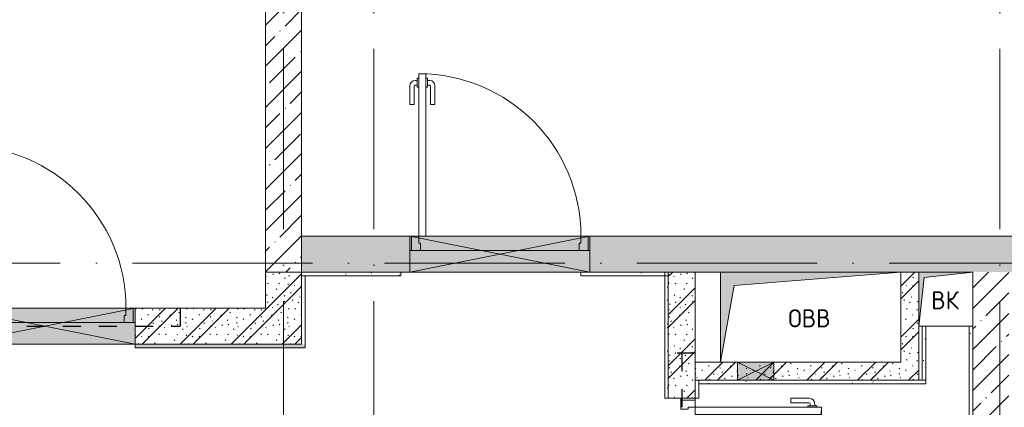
# Model space of a CAD drawing. Header units: millimetres. Extents: x 85617 to 161165, y 53267 to 102987.
# Tile 28 of 47: x 112536 to 118001, y 88081 to 90231. Entities that reach past the tile are written whole.
import ezdxf

# ---------------------------------------------------------------- set-up
doc = ezdxf.new("R2010")
doc.units = ezdxf.units.MM
doc.linetypes.add('3_ Штрих_ 1 х 1 мм', pattern=[200, 100, -100])
doc.linetypes.add('4_ Штрихпунктир_ 10 х 2 мм', pattern=[1400, 1000, -200, 0, -200])
for name, color, linetype, lineweight in [('A-____-NOTE-TEXT', 5, 'Continuous', 5), ('A-DETL-GENF-OTLN', 7, 'Continuous', 9), ('A-DOOR-____-MCUT', 7, 'Continuous', 18), ('A-DOOR-____-OTLN', 7, 'Continuous', 9), ('A-DOOR-FRAM-MCUT', 7, 'Continuous', 18), ('A-FLOR-____-OTLN', 7, 'Continuous', 9), ('A-GLAZ-____-MCUT', 7, 'Continuous', 9), ('A-GLAZ-____-OTLN', 7, 'Continuous', 9), ('A-WALL-____-MCUT', 7, 'Continuous', 9), ('A-WALL-____-PATT', 7, 'Continuous', 9), ('I-WALL-____-MCUT', 7, 'Continuous', 9), ('M-EQPM-____-OTLN', 7, 'Continuous', 9), ('S-BEAM-____-OTLN', 7, 'Continuous', 9), ('S-COLS-____-MCUT', 7, 'Continuous', 9), ('S-COLS-____-OTLN', 7, 'Continuous', 9), ('S-GRID-____-OTLN', 7, 'Continuous', 9)]:
    doc.layers.add(name, color=color, linetype=linetype, lineweight=lineweight)
doc.styles.add('GOST Common', font='GOST_Common.ttf', dxfattribs={"height": 100})
pattern_1 = [(45, (0, 0), (-114.04925, 114.04925), []), (45, (114.05, 0), (-114.04925, 114.04925), [201.613, -40.323, 3.353, -36.97])]
pattern_2 = [(135, (150.28, 188.64), (-282.8427, 3e-14), [5, -395]), (135, (174.9, 237.36), (-282.8427, 3e-14), [5, -395]), (135, (211.96, 236.53), (-282.8427, 3e-14), [5, -395]), (135, (114.96, 223.96), (-282.8427, 3e-14), [5, -395]), (135, (77.54, 223.96), (-282.8427, 3e-14), [5, -395]), (135, (57.44, 184.52), (-282.8427, 3e-14), [5, -395]), (135, (66.21, 142.9), (-282.8427, 3e-14), [5, -395]), (135, (107.33, 161), (-282.8427, 3e-14), [5, -395]), (135, (99.08, 130.94), (-282.8427, 3e-14), [5, -395]), (135, (22.6, 136.46), (-282.8427, 3e-14), [5, -395]), (135, (21.16, 168.08), (-282.8427, 3e-14), [5, -395]), (135, (46.13, 96.12), (-282.8427, 3e-14), [5, -395]), (135, (3.54, 74.6), (-282.8427, 3e-14), [5, -395]), (135, (40.3, 47.56), (-282.8427, 3e-14), [5, -395]), (135, (39.77, 18.47), (-282.8427, 3e-14), [5, -395]), (135, (76.94, 37.28), (-282.8427, 3e-14), [5, -395]), (135, (114.18, 62.4), (-282.8427, 3e-14), [5, -395]), (135, (139.87, 90.2), (-282.8427, 3e-14), [5, -395]), (135, (141.44, 15.82), (-282.8427, 3e-14), [5, -395]), (135, (188.69, 26.73), (-282.8427, 3e-14), [5, -395]), (135, (176.14, 51.36), (-282.8427, 3e-14), [5, -395]), (135, (177.03, 0), (-282.8427, 3e-14), [5, -395]), (135, (276.61, 8.22), (-282.8427, 3e-14), [5, -395]), (135, (271.19, 31.72), (-282.8427, 3e-14), [5, -395]), (135, (268.29, 119.65), (-282.8427, 3e-14), [5, -395]), (135, (237.92, 101.95), (-282.8427, 3e-14), [5, -395]), (135, (237.92, 158.27), (-282.8427, 3e-14), [5, -395]), (135, (260.4, 204.35), (-282.8427, 3e-14), [5, -395]), (135, (275.54, 235.4), (-282.8427, 3e-14), [5, -395]), (135, (117.62, 268.96), (-282.8427, 3e-14), [5, -395]), (135, (203.62, 273.83), (-282.8427, 3e-14), [5, -395]), (135, (47.24, 279.3), (-282.8427, 3e-14), [5, -395]), (135, (23.2, 266.16), (-282.8427, 3e-14), [5, -395]), (135, (42.78, 232.52), (-282.8427, 3e-14), [5, -395]), (135, (177.76, 90.57), (-282.8427, 3e-14), [5, -395]), (135, (181.12, 121.8), (-282.8427, 3e-14), [5, -395]), (135, (206.73, 172.06), (-282.8427, 3e-14), [5, -395]), (135, (143.14, 136.62), (-282.8427, 3e-14), [5, -395]), (135, (211.51, 131.86), (-282.8427, 3e-14), [5, -395]), (135, (81.47, 95.1), (-282.8427, 3e-14), [5, -395]), (135, (235.13, 60.46), (-282.8427, 3e-14), [5, -395]), (135, (242.24, 4.89), (-282.8427, 3e-14), [5, -395]), (45, (0, 106.07), (-282.8427, 0), []), (45, (106.07, 0), (-282.8427, 0), []), (45, (176.78, 0), (-282.8427, 0), []), (45, (0, 176.78), (-282.8427, 0), [])]
pattern_3 = [(0, (0, 0), (203.2, 50.8), [3.353, -149.047, 3.353, -149.047, -812.8]), (0, (0, 0), (203.2, 50.8), [-304.8, 3.353, -301.447, 3.353, -149.047, -355.6]), (0, (0, 0), (203.2, 50.8), [-762, 3.353, -98.247, 3.353, -250.647]), (120, (76.2, 25.4), (-145.59409, 150.576362), [3.353, -149.047, 3.353, -149.047, -812.8]), (120, (76.2, 25.4), (-145.59409, 150.576362), [-304.8, 3.353, -301.447, 3.353, -149.047, -355.6]), (120, (76.2, 25.4), (-145.59409, 150.576362), [-762, 3.353, -98.247, 3.353, -250.647]), (240, (101.6, 127), (-57.60591, -201.376362), [3.353, -149.047, 3.353, -149.047, -812.8]), (240, (101.6, 127), (-57.60591, -201.376362), [-304.8, 3.353, -301.447, 3.353, -149.047, -355.6]), (240, (101.6, 127), (-57.60591, -201.376362), [-762, 3.353, -98.247, 3.353, -250.647])]

# ---------------------------------------------------------------- blocks, each defined once
blk = doc.blocks.new('КР_Колонна_ЖБ_Прямоугольная - 200x2400h_B40-803107-ВКК_25_К3_З_ЭОМ_воронка парапетная_')
at = {"layer": 'S-COLS-____-OTLN', "lineweight": 5, "true_color": 0xcccccc}
h = blk.add_hatch(dxfattribs=at)
h.set_pattern_fill('FP_2', color=254, style=0, pattern_type=2)
h.set_pattern_definition([(225, (110470, 92200), (114.04925, -114.04925), []), (225, (110355.95, 92200), (114.04925, -114.04925), [201.613, -40.323, 3.353, -36.97])])
h.paths.add_polyline_path([(-100, 1200), (-100, -1200), (100, -1200), (100, 1200)])
at = {"layer": 'S-COLS-____-MCUT', "color": 254, "lineweight": 5, "true_color": 0xcccccc}
for p, q in [((100, 1200), (-100, 1200)), ((-100, 1200), (-100, -1200)), ((100, -1200), (100, 1200)), ((-100, -1200), (100, -1200))]:
    blk.add_line(p, q, dxfattribs=at)
blk = doc.blocks.new('АР_Канал вертикальный прямоугольный - ВК-7696349-ВКК_25_К3_З_ЭОМ_воронка парапетная_')
at = {"layer": 'A-DETL-GENF-OTLN', "lineweight": 5, "true_color": 0xf4f4f4}
blk.add_hatch(color=7, dxfattribs=at).paths.add_polyline_path([(-150, -150), (-120, 120), (150, 150), (-150, 150)])
at = {"layer": 'A-DETL-GENF-OTLN', "color": 254, "lineweight": 13, "true_color": 0xcccccc}
for p, q in [((150, 150), (-150, 150)), ((-150, 150), (-150, -150)), ((150, 150), (-150, 150)), ((-150, 150), (-150, -150)), ((-150, -150), (-120, 120)), ((-150, -150), (-120, 120)), ((-120, 120), (150, 150)), ((-120, 120), (150, 150)), ((150, -150), (150, 150)), ((-150, -150), (150, -150))]:
    blk.add_line(p, q, dxfattribs=at)
at = {"layer": 'M-EQPM-____-OTLN', "color": 254, "lineweight": 5, "true_color": 0xcccccc}
for p, q in [((-150, -150), (-150, 150)), ((-150, 150), (150, 150)), ((150, 150), (150, -150)), ((150, -150), (-150, -150))]:
    blk.add_line(p, q, dxfattribs=at)
blk = doc.blocks.new('АР_Канал вертикальный прямоугольный - ОВВ-7378007-ВКК_25_К3_З_ЭОМ_воронка парапетная_')
at = {"layer": 'A-DETL-GENF-OTLN', "lineweight": 5, "true_color": 0xf4f4f4}
blk.add_hatch(color=7, dxfattribs=at).paths.add_polyline_path([(-500, -250), (-425, 175), (500, 250), (-500, 250)])
at = {"layer": 'A-DETL-GENF-OTLN', "color": 254, "lineweight": 13, "true_color": 0xcccccc}
for p, q in [((500, 250), (-500, 250)), ((-500, 250), (-500, -250)), ((500, 250), (-500, 250)), ((-500, 250), (-500, -250)), ((-425, 175), (500, 250)), ((-425, 175), (500, 250)), ((500, -250), (500, 250)), ((-500, -250), (-425, 175)), ((-500, -250), (-425, 175)), ((-500, -250), (500, -250))]:
    blk.add_line(p, q, dxfattribs=at)
at = {"layer": 'M-EQPM-____-OTLN', "color": 254, "lineweight": 5, "true_color": 0xcccccc}
for p, q in [((-500, -250), (-500, 250)), ((-500, 250), (500, 250)), ((500, 250), (500, -250)), ((500, -250), (-500, -250))]:
    blk.add_line(p, q, dxfattribs=at)
blk = doc.blocks.new('АР_Дверь однопольная - 1000х2100h_900__Вход в кв_EI30-4796188-ВКК_25_К3_З_ЭОМ_воронка парапетная_')
at = {"layer": 'A-DOOR-____-MCUT', "color": 254, "lineweight": 13, "true_color": 0xcccccc}
for p, q in [((-450, 1000), (-450, 100)), ((-410, 1000), (-450, 1000)), ((-410, 100), (-410, 1000)), ((-450, 100), (-410, 100))]:
    blk.add_line(p, q, dxfattribs=at)
at = {"layer": 'A-DOOR-____-OTLN', "color": 254, "lineweight": 5, "true_color": 0xcccccc}
for p, q in [((-500, 830), (-500, 932.5)), ((-475, 830), (-475, 932.5)), ((-458, 962.5), (-470, 962.5)), ((-458, 937.5), (-470, 937.5)), ((-458, 975), (-458, 925)), ((-450, 975), (-458, 975)), ((-410, 975), (-402, 975)), ((-402, 975), (-402, 925)), ((-402, 962.5), (-390, 962.5)), ((-402, 937.5), (-390, 937.5)), ((-385, 830), (-385, 932.5)), ((-360, 830), (-360, 932.5)), ((-458, 925), (-450, 925)), ((-402, 925), (-410, 925)), ((-475, 830), (-500, 830)), ((-385, 830), (-360, 830))]:
    blk.add_line(p, q, dxfattribs=at)
for centre, radius, start, end in [((-450, 100), 900, 360, 90), ((-470, 932.5), 30, 90, 180), ((-470, 932.5), 4.99, 90, 180), ((-390, 932.5), 30, 360, 90), ((-390, 932.5), 4.99, 360, 90)]:
    blk.add_arc(centre, radius, start, end, dxfattribs=at)
at = {"layer": 'A-DOOR-FRAM-MCUT', "color": 254, "lineweight": 13, "true_color": 0xcccccc}
for p, q in [((-490, 100), (-500, 100)), ((-450, 100), (-490, 100)), ((-490, 100), (-490, 20)), ((-450, 60), (-450, 100)), ((-440, 60), (-450, 60)), ((-440, 20), (-440, 60)), ((450, 60), (440, 60)), ((440, 60), (440, 20)), ((490, 100), (450, 100)), ((450, 100), (450, 60)), ((490, 20), (490, 100)), ((490, 100), (500, 100)), ((-490, 20), (-500, 20)), ((-490, 20), (-440, 20)), ((440, 20), (490, 20)), ((490, 20), (500, 20))]:
    blk.add_line(p, q, dxfattribs=at)
blk = doc.blocks.new('АР_Дверь однопольная - 1000х2100h_900__Вход в кв_EI30-4498442-ВКК_25_К3_З_ЭОМ_воронка парапетная_')
at = {"layer": 'A-DOOR-____-MCUT', "color": 254, "lineweight": 13, "true_color": 0xcccccc}
for p, q in [((-450, 1000), (-450, 100)), ((-410, 1000), (-450, 1000)), ((-410, 100), (-410, 1000)), ((-450, 100), (-410, 100))]:
    blk.add_line(p, q, dxfattribs=at)
at = {"layer": 'A-DOOR-____-OTLN', "color": 254, "lineweight": 5, "true_color": 0xcccccc}
for p, q in [((-500, 830), (-500, 932.5)), ((-475, 830), (-475, 932.5)), ((-458, 962.5), (-470, 962.5)), ((-458, 937.5), (-470, 937.5)), ((-458, 975), (-458, 925)), ((-450, 975), (-458, 975)), ((-410, 975), (-402, 975)), ((-402, 975), (-402, 925)), ((-402, 962.5), (-390, 962.5)), ((-402, 937.5), (-390, 937.5)), ((-385, 830), (-385, 932.5)), ((-360, 830), (-360, 932.5)), ((-458, 925), (-450, 925)), ((-402, 925), (-410, 925)), ((-475, 830), (-500, 830)), ((-385, 830), (-360, 830))]:
    blk.add_line(p, q, dxfattribs=at)
for centre, radius, start, end in [((-450, 100), 900, 360, 90), ((-470, 932.5), 30, 90, 180), ((-470, 932.5), 4.99, 90, 180), ((-390, 932.5), 30, 360, 90), ((-390, 932.5), 4.99, 360, 90)]:
    blk.add_arc(centre, radius, start, end, dxfattribs=at)
at = {"layer": 'A-DOOR-FRAM-MCUT', "color": 254, "lineweight": 13, "true_color": 0xcccccc}
for p, q in [((-490, 100), (-500, 100)), ((-450, 100), (-490, 100)), ((-490, 100), (-490, 20)), ((-450, 60), (-450, 100)), ((-440, 60), (-450, 60)), ((-440, 20), (-440, 60)), ((450, 60), (440, 60)), ((440, 60), (440, 20)), ((490, 100), (450, 100)), ((450, 100), (450, 60)), ((490, 20), (490, 100)), ((490, 100), (500, 100)), ((-490, 20), (-500, 20)), ((-490, 20), (-440, 20)), ((440, 20), (490, 20)), ((490, 20), (500, 20))]:
    blk.add_line(p, q, dxfattribs=at)
blk = doc.blocks.new('АР_Дверь однопольная - 800х2100h_700__Глухая_Су_EI30-4886543-ВКК_25_К3_З_ЭОМ_воронка парапетная_')
at = {"layer": 'A-DOOR-____-MCUT', "color": 254, "lineweight": 13, "true_color": 0xcccccc}
for p, q in [((-350, 775), (-350, 75)), ((-310, 775), (-350, 775)), ((-310, 75), (-310, 775)), ((-350, 75), (-310, 75))]:
    blk.add_line(p, q, dxfattribs=at)
at = {"layer": 'A-DOOR-____-OTLN', "color": 254, "lineweight": 5, "true_color": 0xcccccc}
for p, q in [((-358, 737.5), (-370, 737.5)), ((-358, 712.5), (-370, 712.5)), ((-358, 750), (-358, 700)), ((-350, 750), (-358, 750)), ((-310, 750), (-302, 750)), ((-302, 750), (-302, 700)), ((-302, 737.5), (-290, 737.5)), ((-302, 712.5), (-290, 712.5)), ((-400, 605), (-400, 707.5)), ((-375, 605), (-375, 707.5)), ((-358, 700), (-350, 700)), ((-302, 700), (-310, 700)), ((-285, 605), (-285, 707.5)), ((-260, 605), (-260, 707.5)), ((-375, 605), (-400, 605)), ((-285, 605), (-260, 605))]:
    blk.add_line(p, q, dxfattribs=at)
for centre, radius, start, end in [((-350, 75), 700, 360, 90), ((-370, 707.5), 30, 90, 180), ((-370, 707.5), 4.99, 90, 180), ((-290, 707.5), 30, 360, 90), ((-290, 707.5), 4.99, 360, 90)]:
    blk.add_arc(centre, radius, start, end, dxfattribs=at)
at = {"layer": 'A-DOOR-FRAM-MCUT', "color": 254, "lineweight": 13, "true_color": 0xcccccc}
for p, q in [((-390, 75), (-400, 75)), ((-350, 75), (-390, 75)), ((-390, 75), (-390, -5)), ((-350, 35), (-350, 75)), ((390, 75), (350, 75)), ((350, 75), (350, 35)), ((390, -5), (390, 75)), ((390, 75), (400, 75)), ((-340, 35), (-350, 35)), ((-340, -5), (-340, 35)), ((350, 35), (340, 35)), ((340, 35), (340, -5)), ((-390, -5), (-400, -5)), ((-390, -5), (-340, -5)), ((340, -5), (390, -5)), ((390, -5), (400, -5))]:
    blk.add_line(p, q, dxfattribs=at)
blk = doc.blocks.new('АР_Отверстие прямоугольное - ОВВ-6000300-ВКК_25_К3_З_ЭОМ_воронка парапетная_')
at = {"layer": 'A-DETL-GENF-OTLN', "lineweight": 5, "true_color": 0xf9f9f9}
blk.add_hatch(color=7, dxfattribs=at).paths.add_polyline_path([(225, 50), (25, 50), (25, -50), (225, -50)])
at = {"layer": 'A-DETL-GENF-OTLN', "color": 254, "lineweight": 5, "true_color": 0xcccccc}
for p, q in [((225, 50), (25, -50)), ((25, 50), (225, -50))]:
    blk.add_line(p, q, dxfattribs=at)
at = {"layer": 'A-DETL-GENF-OTLN', "color": 254, "lineweight": 13, "true_color": 0xcccccc}
for p, q in [((225, 50), (25, 50)), ((25, 50), (25, -50)), ((225, -50), (225, 50))]:
    blk.add_line(p, q, dxfattribs=at)
at = {"layer": 'A-GLAZ-____-MCUT', "color": 254, "lineweight": 5, "true_color": 0xcccccc}
for p, q in [((25, 50), (25, -50)), ((225, 50), (225, -50))]:
    blk.add_line(p, q, dxfattribs=at)
blk = doc.blocks.new('АР_Отверстие прямоугольное - АПТ-5986866-ВКК_25_К3_З_ЭОМ_воронка парапетная_')
at = {"layer": 'A-DETL-GENF-OTLN', "lineweight": 5, "true_color": 0xf9f9f9}
blk.add_hatch(color=7, dxfattribs=at).paths.add_polyline_path([(139.2, 100), (-375, 100), (-375, -100), (625, -100), (625, 100)])
at = {"layer": 'A-DETL-GENF-OTLN', "color": 254, "lineweight": 5, "true_color": 0xcccccc}
for p, q in [((625, 100), (-375, -100)), ((-375, 100), (625, -100))]:
    blk.add_line(p, q, dxfattribs=at)
at = {"layer": 'A-DETL-GENF-OTLN', "color": 254, "lineweight": 13, "true_color": 0xcccccc}
for p, q in [((625, 100), (-375, 100)), ((-375, 100), (-375, -100)), ((625, -100), (625, 100)), ((-375, -100), (625, -100))]:
    blk.add_line(p, q, dxfattribs=at)
at = {"layer": 'A-GLAZ-____-MCUT', "color": 254, "lineweight": 5, "true_color": 0xcccccc}
for p, q in [((-375, 100), (-375, -100)), ((625, 100), (625, -100))]:
    blk.add_line(p, q, dxfattribs=at)
blk = doc.blocks.new('АР_Перемычка - 150_Уx2_50x5__250-250-4886544-ВКК_25_К3_З_ЭОМ_воронка парапетная_')
at = {"layer": 'A-DETL-GENF-OTLN', "color": 254, "linetype": '3_ Штрих_ 1 х 1 мм', "lineweight": 25, "true_color": 0xdcdcdc}
for p, q in [((-650, 75), (-650, -75)), ((650, 75), (650, -75)), ((-650, 0), (200, 0)), ((200, 0), (400, 0)), ((400, 0), (650, 0))]:
    blk.add_line(p, q, dxfattribs=at)
blk = doc.blocks.new('АР_Отверстие прямоугольное - ОВВ-5542923-ВКК_25_К3_З_ЭОМ_воронка парапетная_')
at = {"layer": 'A-DETL-GENF-OTLN', "lineweight": 5, "true_color": 0xf9f9f9}
blk.add_hatch(color=7, dxfattribs=at).paths.add_polyline_path([(625, -100), (625, 100), (-375, 100), (-375, -100), (373.5, -100)])
at = {"layer": 'A-DETL-GENF-OTLN', "color": 254, "lineweight": 5, "true_color": 0xcccccc}
for p, q in [((625, 100), (-375, -100)), ((-375, 100), (625, -100))]:
    blk.add_line(p, q, dxfattribs=at)
at = {"layer": 'A-DETL-GENF-OTLN', "color": 254, "lineweight": 13, "true_color": 0xcccccc}
for p, q in [((625, 100), (-375, 100)), ((-375, 100), (-375, -100)), ((625, -100), (625, 100)), ((-375, -100), (625, -100))]:
    blk.add_line(p, q, dxfattribs=at)
at = {"layer": 'A-GLAZ-____-MCUT', "color": 254, "lineweight": 5, "true_color": 0xcccccc}
for p, q in [((-375, 100), (-375, -100)), ((625, 100), (625, -100))]:
    blk.add_line(p, q, dxfattribs=at)
blk = doc.blocks.new('АР_Перемычка - 200_Уx2_50x5__250-250-4841900-ВКК_25_К3_З_ЭОМ_воронка парапетная_')
at = {"layer": 'A-DETL-GENF-OTLN', "color": 254, "linetype": '3_ Штрих_ 1 х 1 мм', "lineweight": 25, "true_color": 0xdcdcdc}
for p, q in [((-750, 100), (-750, -100)), ((750, 100), (750, -100)), ((-750, 0), (-500, 0)), ((-500, 0), (500, 0)), ((500, 0), (750, 0))]:
    blk.add_line(p, q, dxfattribs=at)
blk = doc.blocks.new('240311_Наметкина 10_РД_АР_К3_R21_rvt-1-ВКК_25_К3_З_ЭОМ_воронка парапетная_')
at = {"layer": 'A-WALL-____-PATT', "lineweight": 5, "true_color": 0xcccccc}
h = blk.add_hatch(dxfattribs=at)
h.set_pattern_fill('FP_1', color=254, style=0, pattern_type=2)
h.set_pattern_definition(pattern_1)
h.paths.add_polyline_path([(115879, 91000), (127470, 91000), (127470, 91200), (112170, 91200), (112170, 91000), (114495, 91000)])
h.paths.add_polyline_path([(111170, 91000), (111170, 91200), (110570, 91200), (110570, 91000)])
h.paths.add_polyline_path([(128970, 91000), (128970, 91200), (128470, 91200), (128470, 91000), (128548.8, 91000)])
h = blk.add_hatch(dxfattribs=at)
h.set_pattern_fill('FP_4', color=254, style=0, pattern_type=2)
h.set_pattern_definition(pattern_2)
h.paths.add_polyline_path([(110570, 90800), (110570, 91000), (110370, 91000), (110370, 90800)])
h = blk.add_hatch(dxfattribs=at)
h.set_pattern_fill('FP_4', color=254, style=0, pattern_type=2)
h.set_pattern_definition(pattern_2)
h.paths.add_polyline_path([(112605, 87900), (112755, 87900), (112755, 89500), (112605, 89500), (112605, 88357.8)])
h.paths.add_polyline_path([(112605, 90300), (112755, 90300), (112755, 91000), (112605, 91000)])
h = blk.add_hatch(dxfattribs=at)
h.set_pattern_fill('FP_4', color=254, style=0, pattern_type=2)
h.set_pattern_definition(pattern_2)
h.paths.add_polyline_path([(113995, 90500), (113995, 91000), (113895, 91000), (113895, 90500)])
h = blk.add_hatch(dxfattribs=at)
h.set_pattern_fill('FP_1', color=254, style=0, pattern_type=2)
h.set_pattern_definition(pattern_1)
h.paths.add_polyline_path([(114495, 86800), (114495, 91000), (114295, 91000), (114295, 86800)])
h = blk.add_hatch(dxfattribs=at)
h.set_pattern_fill('FP_4', color=254, style=0, pattern_type=2)
h.set_pattern_definition(pattern_2)
h.paths.add_polyline_path([(110570, 90600), (110570, 90800), (109645, 90800), (109645, 90600), (110248, 90600)])
h.paths.add_polyline_path([(108545, 90600), (108645, 90600), (108645, 90800), (108545, 90800)])
h = blk.add_hatch(dxfattribs=at)
h.set_pattern_fill('FP_4', color=254, style=0, pattern_type=2)
h.set_pattern_definition(pattern_2)
h.paths.add_polyline_path([(113995, 90400), (113995, 90500), (112755, 90500), (112755, 90400), (113895, 90400)])
at = {"layer": 'A-FLOR-____-OTLN', "color": 254, "lineweight": 5, "true_color": 0xcccccc}
for p, q in [((111180, 91120), (111170, 91120)), ((111170, 91120), (111170, 91000)), ((112110, 91120), (111230, 91120)), ((112170, 91120), (112160, 91120)), ((109585, 90720), (108705, 90720)), ((109645, 90720), (109635, 90720)), ((109645, 90600), (109645, 90720)), ((112755, 90290), (112755, 90300)), ((112755, 90300), (112755, 90290))]:
    blk.add_line(p, q, dxfattribs=at)
at = {"layer": 'A-WALL-____-MCUT', "color": 254, "lineweight": 5, "true_color": 0xcccccc}
for p, q in [((111170, 91200), (110570, 91200)), ((111170, 91000), (111170, 91200)), ((127470, 91200), (112170, 91200)), ((112170, 91200), (112170, 91000)), ((110570, 91000), (111170, 91000)), ((112170, 91000), (112895, 91000)), ((113895, 91000), (113995, 91000)), ((114295, 90700), (114295, 87750))]:
    blk.add_line(p, q, dxfattribs=at)
at = {"layer": 'I-WALL-____-MCUT', "color": 254, "lineweight": 5, "true_color": 0xcccccc}
for p, q in [((110370, 91000), (110370, 90800)), ((110570, 90800), (110570, 91000)), ((112605, 91000), (112605, 90300)), ((112755, 91000), (112605, 91000)), ((112755, 90300), (112755, 91000)), ((113995, 91000), (113895, 91000)), ((110370, 90800), (109645, 90800)), ((109645, 90800), (109645, 90600)), ((110570, 90600), (110570, 90800)), ((113995, 90500), (113995, 90700)), ((109645, 90600), (110570, 90600)), ((112895, 90500), (112755, 90500)), ((112755, 90500), (112755, 90400)), ((113995, 90400), (113995, 90500)), ((112755, 90400), (112990, 90400)), ((112990, 90400), (113190, 90400)), ((113190, 90400), (113995, 90400)), ((112605, 90300), (112755, 90300))]:
    blk.add_line(p, q, dxfattribs=at)
at = {"layer": 'S-GRID-____-OTLN', "color": 254, "linetype": '4_ Штрихпунктир_ 10 х 2 мм', "lineweight": 5, "true_color": 0xdadada}
for p, q in [((110470, 56236.1), (110470, 104355.7)), ((110970, 56236.1), (110970, 104355.7)), ((114445, 56236.1), (114445, 104355.7)), ((156833.7, 91050), (82885.6, 91050))]:
    blk.add_line(p, q, dxfattribs=at)
at = {"layer": 'A-DOOR-____-OTLN', "color": 254, "lineweight": 5, "true_color": 0xcccccc}
for name, p in [('АР_Дверь однопольная - 1000х2100h_900__Вход в кв_EI30-4498442-ВКК_25_К3_З_ЭОМ_воронка парапетная_', (111670, 91100)), ('АР_Дверь однопольная - 1000х2100h_900__Вход в кв_EI30-4796188-ВКК_25_К3_З_ЭОМ_воронка парапетная_', (109145, 90700))]:
    blk.add_blockref(name, p, dxfattribs=at)
at = {"layer": 'A-DOOR-____-OTLN', "color": 254, "lineweight": 5, "true_color": 0xcccccc, "rotation": 270.0000000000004}
blk.add_blockref('АР_Дверь однопольная - 800х2100h_700__Глухая_Су_EI30-4886543-ВКК_25_К3_З_ЭОМ_воронка парапетная_', (112680, 89900), dxfattribs=at)
at = {"layer": 'A-GLAZ-____-OTLN', "color": 254, "lineweight": 5, "true_color": 0xcccccc, "rotation": 180}
for name, p in [('АР_Отверстие прямоугольное - АПТ-5986866-ВКК_25_К3_З_ЭОМ_воронка парапетная_', (111795, 91100)), ('АР_Отверстие прямоугольное - ОВВ-5542923-ВКК_25_К3_З_ЭОМ_воронка парапетная_', (109270, 90700)), ('АР_Отверстие прямоугольное - ОВВ-6000300-ВКК_25_К3_З_ЭОМ_воронка парапетная_', (113215, 90450))]:
    blk.add_blockref(name, p, dxfattribs=at)
at = {"layer": 'M-EQPM-____-OTLN', "color": 254, "lineweight": 5, "true_color": 0xcccccc}
for name, p in [('АР_Канал вертикальный прямоугольный - ОВВ-7378007-ВКК_25_К3_З_ЭОМ_воронка парапетная_', (113395, 90750)), ('АР_Канал вертикальный прямоугольный - ВК-7696349-ВКК_25_К3_З_ЭОМ_воронка парапетная_', (114145, 90850))]:
    blk.add_blockref(name, p, dxfattribs=at)
at = {"layer": 'S-BEAM-____-OTLN', "color": 254, "lineweight": 5, "true_color": 0xcccccc}
blk.add_blockref('АР_Перемычка - 200_Уx2_50x5__250-250-4841900-ВКК_25_К3_З_ЭОМ_воронка парапетная_', (109145, 90700), dxfattribs=at)
at = {"layer": 'S-BEAM-____-OTLN', "color": 254, "lineweight": 5, "true_color": 0xcccccc, "rotation": 270.0000000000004}
blk.add_blockref('АР_Перемычка - 150_Уx2_50x5__250-250-4886544-ВКК_25_К3_З_ЭОМ_воронка парапетная_', (112680, 89900), dxfattribs=at)
at = {"layer": 'S-COLS-____-OTLN', "color": 254, "lineweight": 5, "true_color": 0xcccccc, "rotation": 180}
blk.add_blockref('КР_Колонна_ЖБ_Прямоугольная - 200x2400h_B40-803107-ВКК_25_К3_З_ЭОМ_воронка парапетная_', (110470, 92200), dxfattribs=at)
at = {"layer": 'A-____-NOTE-TEXT', "color": 254, "lineweight": 5, "true_color": 0xcccccc, "char_height": 100, "attachment_point": 1, "style": 'GOST Common'}
for s, insert, width in [('ВК', (114063.9, 90893.6), 200.422), ('ОВВ', (113270.9, 90793.6), 304.641)]:
    blk.add_mtext(s, dxfattribs=dict(at, insert=insert, width=width))
blk = doc.blocks.new('Наметкина 10_РД_АР_К3_Отделка_R21_rvt-1-ВКК_25_К3_З_ЭОМ_воронка парапетная_')
at = {"layer": 'A-WALL-____-PATT', "lineweight": 5, "true_color": 0xaaaaaa}
h = blk.add_hatch(dxfattribs=at)
h.set_pattern_fill('FP_7', color=253, style=0, pattern_type=2)
h.set_pattern_definition(pattern_3)
h.paths.add_polyline_path([(112605, 90980), (112605, 91000), (112120, 91000), (112120, 90980), (112170, 90980)])
h.paths.add_polyline_path([(111120, 90980), (111120, 91000), (110570, 91000), (110570, 90980), (110590, 90980)])
h = blk.add_hatch(dxfattribs=at)
h.set_pattern_fill('FP_7', color=253, style=0, pattern_type=2)
h.set_pattern_definition(pattern_3)
h.paths.add_polyline_path([(112585, 87900), (112605, 87900), (112605, 89500), (112585, 89500), (112585, 87920)])
h.paths.add_polyline_path([(112585, 90300), (112605, 90300), (112605, 91000), (112585, 91000)])
h = blk.add_hatch(dxfattribs=at)
h.set_pattern_fill('FP_7', color=253, style=0, pattern_type=2)
h.set_pattern_definition(pattern_3)
h.paths.add_polyline_path([(110590, 90600), (110590, 90980), (110570, 90980), (110570, 90600)])
h = blk.add_hatch(dxfattribs=at)
h.set_pattern_fill('FP_7', color=253, style=0, pattern_type=2)
h.set_pattern_definition(pattern_3)
h.paths.add_polyline_path([(114015, 90400), (114035, 90400), (114035, 90700), (114015, 90700)])
h = blk.add_hatch(dxfattribs=at)
h.set_pattern_fill('FP_7', color=253, style=0, pattern_type=2)
h.set_pattern_definition(pattern_3)
h.paths.add_polyline_path([(114295, 87920), (114295, 90700), (114275, 90700), (114275, 87920)])
h = blk.add_hatch(dxfattribs=at)
h.set_pattern_fill('FP_7', color=253, style=0, pattern_type=2)
h.set_pattern_definition(pattern_3)
h.paths.add_polyline_path([(109645, 90580), (110590, 90580), (110590, 90600), (109645, 90600)])
h.paths.add_polyline_path([(108645, 90580), (108645, 90600), (108155, 90600), (108120.4, 90580), (108345, 90580)])
h.paths.add_polyline_path([(107345, 90580), (107575, 90580), (107575, 90600), (107155, 90600), (107155, 90580)])
h.paths.add_polyline_path([(105655, 90580), (105655, 90600), (104670, 90600), (104670, 90580), (105120, 90580)])
h.paths.add_polyline_path([(104034.6, 90580), (104000, 90600), (103045, 90600), (103045, 90580), (104000, 90580)])
h.paths.add_polyline_path([(104054.6, 90580), (104070, 90580), (104070, 90600), (104020, 90600), (104054.1, 90580.3)])
h.paths.add_polyline_path([(102045, 90580), (102045, 90600), (100970, 90600), (100970, 90580), (101801.5, 90580)])
h.paths.add_polyline_path([(99855.4, 90580), (99890, 90600), (99770, 90600), (99770, 90580)])
h.paths.add_polyline_path([(99950, 90580), (100370, 90580), (100370, 90600), (99950, 90600), (99915.4, 90580)])
h.paths.add_polyline_path([(98770, 90580), (98770, 90600), (97120, 90600), (97120, 90580), (97578.3, 90580)])
h = blk.add_hatch(dxfattribs=at)
h.set_pattern_fill('FP_7', color=253, style=0, pattern_type=2)
h.set_pattern_definition(pattern_3)
h.paths.add_polyline_path([(112775, 87920), (112775, 89500), (112755, 89500), (112755, 87920)])
h.paths.add_polyline_path([(112775, 90300), (112775, 90400), (112755, 90400), (112755, 90300)])
h = blk.add_hatch(dxfattribs=at)
h.set_pattern_fill('FP_7', color=253, style=0, pattern_type=2)
h.set_pattern_definition(pattern_3)
h.paths.add_polyline_path([(114035, 90380), (114035, 90400), (112775, 90400), (112775, 90380), (113190, 90380)])
at = {"layer": 'A-WALL-____-MCUT', "color": 253, "lineweight": 5, "true_color": 0xaaaaaa}
for p, q in [((111120, 91000), (110570, 91000)), ((110570, 91000), (110570, 90980)), ((111120, 90980), (111120, 91000)), ((112170, 91000), (112120, 91000)), ((112120, 91000), (112120, 90980)), ((112605, 91000), (112170, 91000)), ((112585, 91000), (112585, 90300)), ((112605, 91000), (112585, 91000)), ((112605, 90980), (112605, 91000)), ((112605, 90300), (112605, 91000)), ((110570, 90980), (110570, 90600)), ((110590, 90980), (110570, 90980)), ((110590, 90600), (110590, 90980)), ((110590, 90980), (111120, 90980)), ((112120, 90980), (112605, 90980)), ((114015, 90700), (114015, 90400)), ((114035, 90400), (114035, 90700)), ((114275, 90700), (114275, 87920)), ((114295, 87920), (114295, 90700)), ((110570, 90600), (109645, 90600)), ((109645, 90600), (109645, 90580)), ((109645, 90580), (110590, 90580)), ((110590, 90580), (110590, 90600)), ((112755, 90400), (112755, 90300)), ((112775, 90400), (112755, 90400)), ((112775, 90300), (112775, 90400)), ((112990, 90400), (112775, 90400)), ((112775, 90400), (112775, 90380)), ((113190, 90400), (112990, 90400)), ((114035, 90400), (113190, 90400)), ((114015, 90400), (114035, 90400)), ((114035, 90380), (114035, 90400)), ((112775, 90380), (114035, 90380)), ((112585, 90300), (112605, 90300)), ((112755, 90300), (112775, 90300))]:
    blk.add_line(p, q, dxfattribs=at)
at = {"layer": 'S-GRID-____-OTLN', "color": 254, "linetype": '4_ Штрихпунктир_ 10 х 2 мм', "lineweight": 5, "true_color": 0xcccccc}
for p, q in [((110470, 56236.1), (110470, 104355.7)), ((110970, 56236.1), (110970, 104355.7)), ((114445, 56236.1), (114445, 104355.7)), ((156833.7, 91050), (83961.5, 91050))]:
    blk.add_line(p, q, dxfattribs=at)

msp = doc.modelspace()

# ---------------------------------------------------------------- block references
at = {"lineweight": 5}
for name in ['240311_Наметкина 10_РД_АР_К3_R21_rvt-1-ВКК_25_К3_З_ЭОМ_воронка парапетная_', 'Наметкина 10_РД_АР_К3_Отделка_R21_rvt-1-ВКК_25_К3_З_ЭОМ_воронка парапетная_']:
    msp.add_blockref(name, (3531, -2169), dxfattribs=at)

doc.saveas('drawing.dxf')
